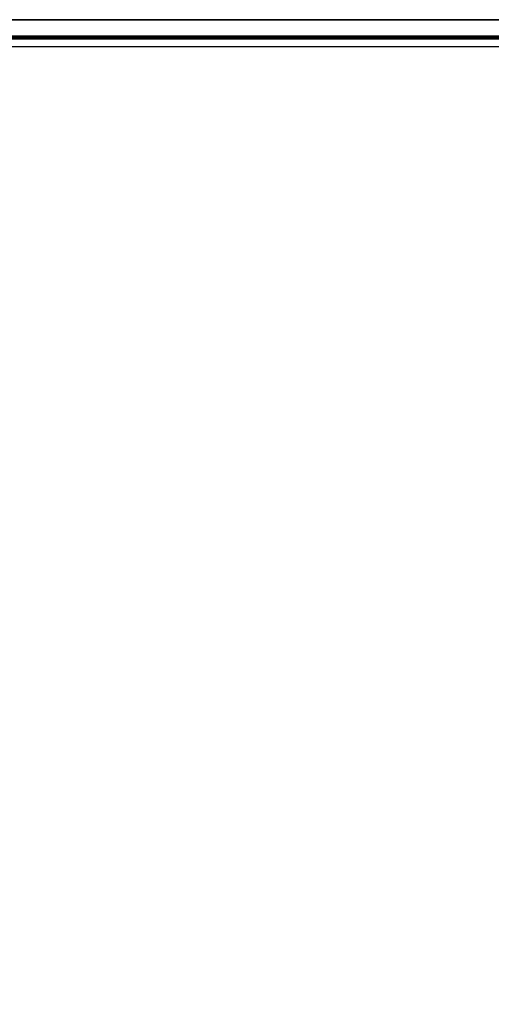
# Model space of a CAD drawing. Header units: metres. Extents: x 5.7 to 89.8, y 4 to 63.5.
# Tile 7 of 16: x 33.2 to 47.5, y 33.7 to 63.5. Entities that reach past the tile are written whole.
import ezdxf

# ---------------------------------------------------------------- set-up
doc = ezdxf.new("R2010")
doc.units = ezdxf.units.M
doc.header["$MEASUREMENT"] = 0
doc.layers.add('PDF4_shib bandi', color=7, linetype='Continuous')
doc.layers.add('PDF6_KADR', color=7, linetype='Continuous')

msp = doc.modelspace()

# ---------------------------------------------------------------- hatches: boundary and pattern name
at = {"layer": 'PDF4_shib bandi', "transparency": 33554559}
h = msp.add_hatch(color=256, dxfattribs=at)
h.paths.add_polyline_path([(43.218, 51.177), (43.122, 51.177), (43.218, 51.177)], flags=0)
h.paths.add_polyline_path([(43.218, 51.177), (43.122, 51.177), (43.218, 51.177)], flags=0)
h.paths.add_polyline_path([(43.218, 51.177), (43.122, 51.177), (43.218, 51.177)], flags=0)

# ---------------------------------------------------------------- linework, layer by layer
at = {"layer": 'PDF6_KADR', "lineweight": 25}
for points in [[(5.695, 4.013), (89.785, 4.013), (89.785, 63.476), (5.695, 63.476)], [(5.695, 63.476), (89.785, 63.476), (89.785, 4.013), (5.695, 4.013)], [(6.514, 4.832), (88.841, 4.832), (88.841, 62.657), (6.514, 62.657)]]:
    msp.add_lwpolyline(points, close=True, dxfattribs=at)
at = {"layer": 'PDF6_KADR', "lineweight": 0, "const_width": 0.135}
msp.add_lwpolyline([(6.235, 62.937), (6.235, 4.552), (89.111, 4.552), (89.111, 62.937)], close=True, dxfattribs=at)

doc.saveas('drawing.dxf')
